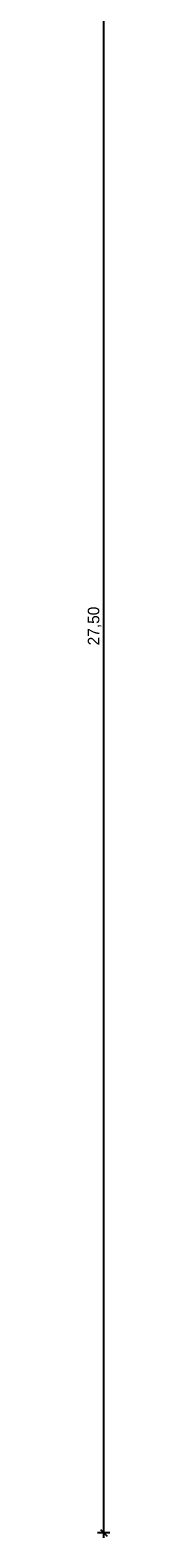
# Model space of a CAD drawing. Extents: x -28.8 to 46.3, y -2.8 to 85.1.
# Tile 10 of 16: x 41.789 to 42.15, y -0.075 to 22.774. Entities that reach past the tile are written whole.
import ezdxf

# ---------------------------------------------------------------- set-up
doc = ezdxf.new("R2010")
doc.units = 0
doc.header["$MEASUREMENT"] = 0
doc.layers.add('2._OG_2_P_BM_ROHBAU', color=7, linetype='Continuous')
doc.styles.add('ERSTELLTER_STIL_2', font='txt')

msp = doc.modelspace()

# ---------------------------------------------------------------- linework, layer by layer
at = {"layer": '2._OG_2_P_BM_ROHBAU', "linetype": 'Continuous', "ltscale": 1000}
for p, q in [((42.057, 0), (42.057, 27.5)), ((42.15, 0), (41.963, 0)), ((42.007, 0.05), (42.107, -0.05)), ((42.057, -0.075), (42.057, 0))]:
    msp.add_line(p, q, dxfattribs=at)

# ---------------------------------------------------------------- texts
at = {"layer": '2._OG_2_P_BM_ROHBAU', "linetype": 'Continuous', "insert": (42.022, 13.451), "char_height": 0.175, "attachment_point": 7, "rotation": 90, "style": 'ERSTELLTER_STIL_2'}
msp.add_mtext('{27,50}', dxfattribs=at)

doc.saveas('drawing.dxf')
